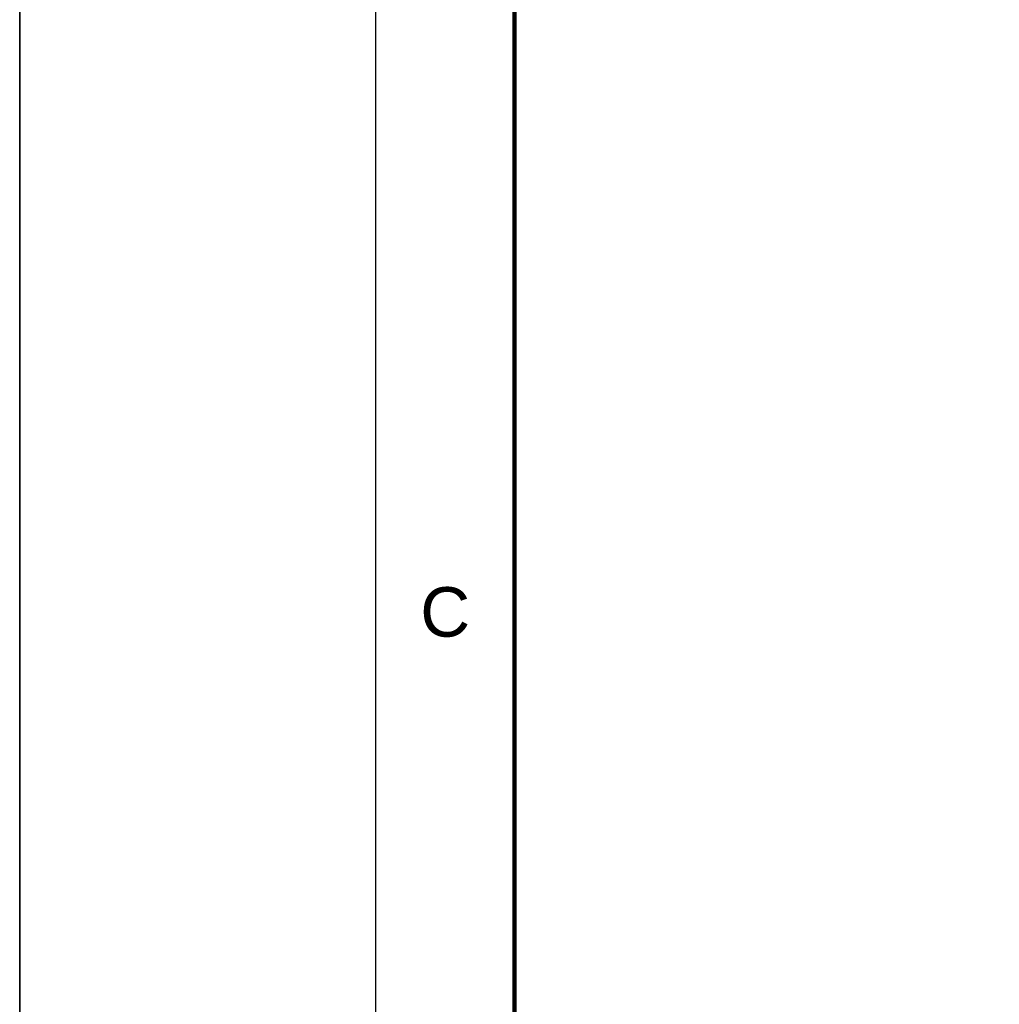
# Model space of a CAD drawing. Extents: x 5066 to 9756, y -2696 to -1109.
# Tile 71 of 248: x 9365.34 to 9370.29, y -2579.62 to -2574.64. Entities that reach past the tile are written whole.
import ezdxf
from ezdxf.enums import TextEntityAlignment as Align

# ---------------------------------------------------------------- set-up
doc = ezdxf.new("R2010")
doc.units = 0
doc.header["$MEASUREMENT"] = 0
doc.layers.add('Prancha', color=1, linetype='CONTINUOUS')
doc.styles.add('SWIS', font='swisse.ttf')

# ---------------------------------------------------------------- blocks, each defined once
blk = doc.blocks.new('Folha A0')
at = {"layer": 'Prancha', "color": 1}
for p, q in [((-119.8, 0), (-119.8, 84.1)), ((-118, 0), (-118, 84.1))]:
    blk.add_line(p, q, dxfattribs=at)
at = {"layer": 'Prancha', "color": 4, "lineweight": 100}
blk.add_line((-117.3, 0.7), (-117.3, 83.4), dxfattribs=at)
at = {"layer": 'Prancha', "color": 1}
blk.add_lwpolyline([(-119.8, 0), (0, 0), (0, 84.1), (-119.8, 84.1)], close=True, dxfattribs=at)
at = {"layer": 'Prancha', "color": 1, "style": 'SWIS'}
blk.add_text('C', height=0.25, dxfattribs=at).set_placement((-117.65, 18.4068), align=Align.BOTTOM_CENTER)

msp = doc.modelspace()

# ---------------------------------------------------------------- block references
at = {"layer": 'Prancha'}
msp.add_blockref('Folha A0', (9485.1403, -2596.2396), dxfattribs=at)

doc.saveas('drawing.dxf')
